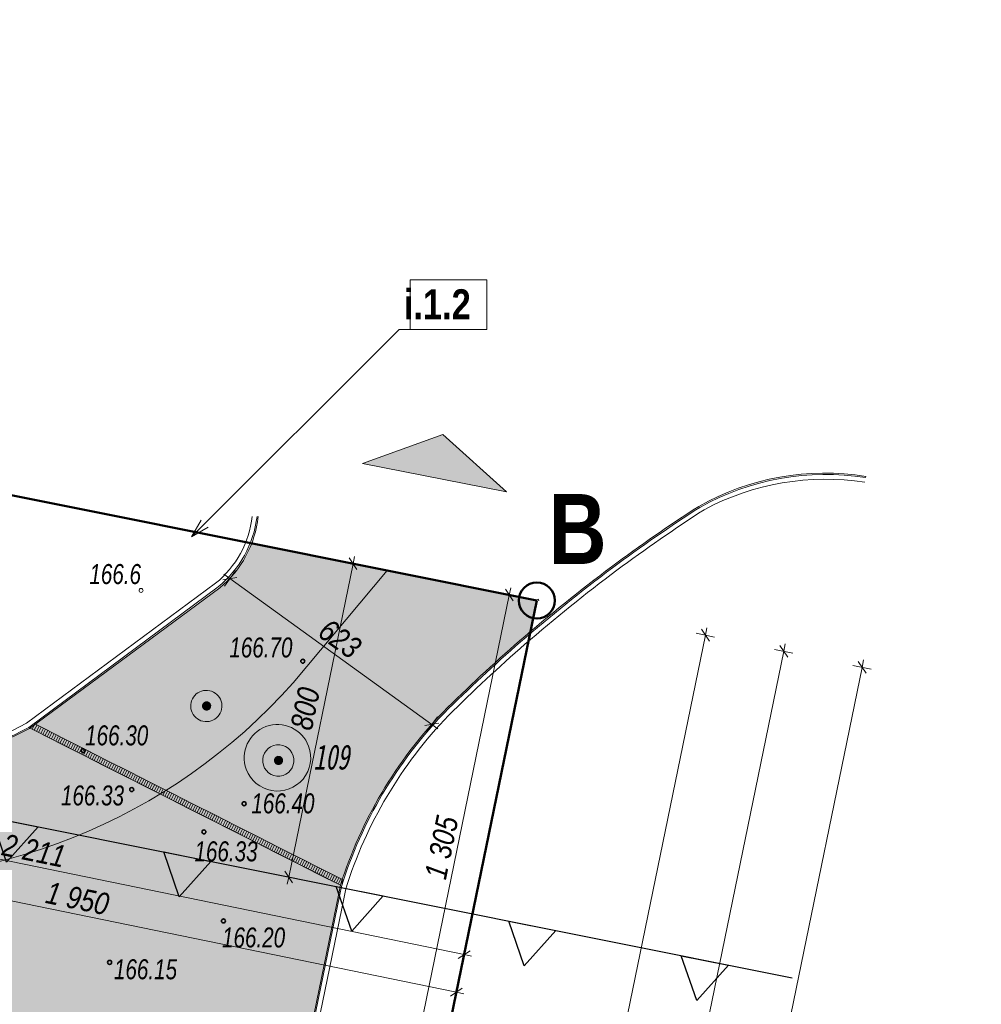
# Model space of a CAD drawing. Header units: metres. Extents: x -94 to 181, y -785 to -637.
# Tile 54 of 54: x 55 to 79, y -697 to -672. Entities that reach past the tile are written whole.
import ezdxf
from ezdxf.xclip import XClip

# ---------------------------------------------------------------- set-up
doc = ezdxf.new("R2010")
doc.units = ezdxf.units.M
doc.header["$MEASUREMENT"] = 0
doc.header["$XCLIPFRAME"] = 0
doc.linetypes.add('Przerywana długa', pattern=[1.3, 1, -0.3])
for name, color, linetype, lineweight, true_color in [('! PZT poziomice_Nr_pióra__231', 7, 'Continuous', 35, 0x24a2ff), ('! PZT poziomice_Nr_pióra__232', 7, 'Continuous', 13, 0x24a2ff), ('PZT DRZEWA DO USUNIĘCIA _Nr_pióra__220', 7, 'Continuous', 5, 0xd90005), ('PZT_Nr_pióra__214', 7, 'Continuous', 50, 0xac060b), ('PZT_Nr_pióra__232', 7, 'Continuous', 13, 0x24a2ff)]:
    doc.layers.add(name, color=color, linetype=linetype, lineweight=lineweight, true_color=true_color)
for name, color, linetype, lineweight in [('! PZT poziomice_Nr_pióra__255', 30, 'Continuous', 15), ('0_Nr_pióra__16', 7, 'Continuous', 13), ('Mapa Poniatowa - do zatwierdzenia (3)_39_0_Nr_pióra__1', 7, 'Continuous', 13), ('PZT DRZEWA DO USUNIĘCIA _Nr_pióra__1', 7, 'Continuous', 13), ('PZT DRZEWA DO USUNIĘCIA _Nr_pióra__161', 7, 'Continuous', 5), ('PZT DRZEWA DO USUNIĘCIA _Nr_pióra__20', 1, 'Continuous', 13), ('PZT DRZEWA DO USUNIĘCIA _Nr_pióra__244', 7, 'Continuous', 20), ('PZT_Nr_pióra__1', 7, 'Continuous', 13), ('PZT_Nr_pióra__101', 7, 'Continuous', 5), ('PZT_Nr_pióra__18', 9, 'Continuous', 13), ('PZT_Nr_pióra__21', 7, 'Continuous', 25), ('PZT_Nr_pióra__243', 100, 'Continuous', 25), ('PZT_Nr_pióra__40', 4, 'Continuous', 13), ('PZT_Nr_pióra__41', 7, 'Continuous', 15), ('PZT_Nr_pióra__98', 154, 'Continuous', 13), ('Wymiarowanie - PZT_Nr_pióra__101', 7, 'Continuous', 5), ('Wymiarowanie - PZT_Nr_pióra__161', 7, 'Continuous', 5)]:
    doc.layers.add(name, color=color, linetype=linetype, lineweight=lineweight)
for name, color, linetype in [('PZT', 7, 'Continuous'), ('PZT MDCP', 7, 'Continuous'), ('Wymiarowanie - PZT', 7, 'Continuous')]:
    doc.layers.add(name, color=color, linetype=linetype)
doc.styles.add('GENERATED_STYLE_1', font='ARIALN.TTF')
doc.styles.add('GENERATED_STYLE_4', font='msgothic.ttc')
doc.styles.add('GENERATED_STYLE_5', font='ARIALN.TTF')
doc.linetypes.add('Strzałki kopia', pattern='A,0,[1,PT.D.031.Shx,S=0.015873,R=0,X=0,Y=0],-2.5,0', length=2.5)
doc.dimstyles.new('GENERATED_STYLE__1', dxfattribs={"dimtxt": 0.55, "dimasz": 0.2375, "dimexe": 0.18, "dimexo": 0, "dimgap": 0.09, "dimtad": 1, "dimdec": 0, "dimlfac": 100, "dimzin": 0, "dimdsep": 46, "dimtxsty": 'GENERATED_STYLE_1', "dimblk": 'ARROWHEAD_6', "dimblk1": 'ARROWHEAD_6', "dimblk2": 'ARROWHEAD_6', "dimcen": 0.09, "dimclrd": 7, "dimclre": 7, "dimclrt": 7, "dimadec": 1, "dimazin": 0, "dimtfac": 1, "dimtdec": 4, "dimtmove": 0, "dimatfit": 3, "dimfxl": 0, "dimtolj": 1, "dimtzin": 0, "dimarcsym": 0})
doc.dimstyles.new('GENERATED_STYLE__2', dxfattribs={"dimtxt": 0.55, "dimasz": 0.2375, "dimexe": 0.18, "dimexo": 0, "dimgap": 0.09, "dimtad": 1, "dimdec": 0, "dimlfac": 100, "dimzin": 0, "dimdsep": 46, "dimtxsty": 'GENERATED_STYLE_1', "dimblk": 'ARROWHEAD_6', "dimblk1": 'ARROWHEAD_6', "dimblk2": 'ARROWHEAD_6', "dimcen": 0.09, "dimclrd": 7, "dimclre": 7, "dimclrt": 7, "dimadec": 1, "dimazin": 0, "dimtfac": 1, "dimtdec": 4, "dimtmove": 2, "dimatfit": 3, "dimfxl": 0, "dimtolj": 1, "dimtzin": 0, "dimarcsym": 0})
picture_1 = doc.add_image_def('image1.tif', size_in_pixel=(3509, 6496))

# ---------------------------------------------------------------- blocks, each defined once
blk = doc.blocks.new('Rysunek_1_39', base_point=(43.899, -710.766))
at = {"layer": 'Mapa Poniatowa - do zatwierdzenia (3)_39_0_Nr_pióra__1'}
image = blk.add_image(picture_1, insert=(-93.597, -636.506), size_in_units=(148.519, 274.99), rotation=-90, dxfattribs=at)
image.set_boundary_path([(-0.5, -0.5), (3508.5, 6495.5)])
blk = doc.blocks.new('*D27')
at = {"layer": 'Wymiarowanie - PZT_Nr_pióra__101', "linetype": 'Continuous'}
for p, q in [((67.71, -720.328), (74.379, -687.863)), ((66.347, -726.963), (67.71, -720.328)), ((67.94, -720.375), (67.48, -720.281)), ((66.577, -727.01), (66.118, -726.916)), ((66.309, -727.147), (66.347, -726.963))]:
    blk.add_line(p, q, dxfattribs=at)
at = {"layer": 'Wymiarowanie - PZT_Nr_pióra__161', "linetype": 'Continuous'}
for p, q in [((67.613, -720.181), (67.807, -720.476)), ((66.25, -726.815), (66.444, -727.111))]:
    blk.add_line(p, q, dxfattribs=at)
at = {"layer": 'Wymiarowanie - PZT_Nr_pióra__101', "insert": (66.815, -724.141), "char_height": 0.55, "attachment_point": 7, "rotation": 78.3916, "style": 'GENERATED_STYLE_1'}
blk.add_mtext('\\A1;{\\fArial Narrow|b0|i1|c238|p34;677}', dxfattribs=at)
blk = doc.blocks.new('ARROWHEAD_6')
at = {"color": 0, "linetype": 'Continuous', "lineweight": 0}
for p, q in [((0, 0), (-1, 0)), ((-0.5, -0.5), (0.5, 0.5))]:
    blk.add_line(p, q, dxfattribs=at)
blk = doc.blocks.new('*D28')
at = {"layer": 'Wymiarowanie - PZT_Nr_pióra__101', "linetype": 'Continuous'}
for p, q in [((67.71, -720.328), (74.379, -687.863)), ((74.609, -687.91), (74.15, -687.815)), ((74.379, -687.863), (74.417, -687.679))]:
    blk.add_line(p, q, dxfattribs=at)
at = {"layer": 'Wymiarowanie - PZT_Nr_pióra__161', "linetype": 'Continuous'}
for p, q in [((74.477, -688.01), (74.282, -687.715)), ((67.613, -720.181), (67.807, -720.476))]:
    blk.add_line(p, q, dxfattribs=at)
at = {"layer": 'Wymiarowanie - PZT_Nr_pióra__101', "insert": (70.778, -704.849), "char_height": 0.55, "attachment_point": 7, "rotation": 78.3916, "style": 'GENERATED_STYLE_1'}
blk.add_mtext('\\A1;{\\fArial Narrow|b0|i1|c238|p34;3\xa0314}', dxfattribs=at)
blk = doc.blocks.new('*D39')
at = {"layer": 'Wymiarowanie - PZT_Nr_pióra__101', "linetype": 'Continuous'}
for p, q in [((72.42, -687.46), (72.458, -687.277)), ((68.16, -708.2), (72.42, -687.46)), ((72.65, -687.507), (72.191, -687.413)), ((66.287, -717.317), (68.16, -708.2)), ((68.389, -708.248), (67.93, -708.153))]:
    blk.add_line(p, q, dxfattribs=at)
at = {"layer": 'Wymiarowanie - PZT_Nr_pióra__161', "linetype": 'Continuous'}
for p, q in [((72.518, -687.608), (72.323, -687.313)), ((68.062, -708.053), (68.257, -708.348))]:
    blk.add_line(p, q, dxfattribs=at)
at = {"layer": 'Wymiarowanie - PZT_Nr_pióra__101', "insert": (70.023, -698.584), "char_height": 0.55, "attachment_point": 7, "rotation": 78.3916, "style": 'GENERATED_STYLE_1'}
blk.add_mtext('\\A1;{\\fArial Narrow|b0|i1|c238|p34;2\xa0117}', dxfattribs=at)
blk = doc.blocks.new('*D42')
at = {"layer": 'Wymiarowanie - PZT_Nr_pióra__101', "linetype": 'Continuous'}
for p, q in [((76.338, -688.265), (76.376, -688.081)), ((68.306, -727.365), (76.338, -688.265)), ((76.568, -688.312), (76.109, -688.218)), ((68.536, -727.413), (68.077, -727.318)), ((68.269, -727.549), (68.306, -727.365))]:
    blk.add_line(p, q, dxfattribs=at)
at = {"layer": 'Wymiarowanie - PZT_Nr_pióra__161', "linetype": 'Continuous'}
for p, q in [((76.436, -688.413), (76.241, -688.117)), ((68.209, -727.218), (68.404, -727.513))]:
    blk.add_line(p, q, dxfattribs=at)
at = {"layer": 'Wymiarowanie - PZT_Nr_pióra__101', "insert": (72.055, -708.569), "char_height": 0.55, "attachment_point": 7, "rotation": 78.3916, "style": 'GENERATED_STYLE_1'}
blk.add_mtext('\\A1;{\\fArial Narrow|b0|i1|c238|p34;3\xa0992}', dxfattribs=at)
blk = doc.blocks.new('*D47')
at = {"layer": 'Wymiarowanie - PZT_Nr_pióra__101', "linetype": 'Continuous'}
for p, q in [((47.05, -692.697), (47.144, -692.238)), ((47.097, -692.467), (66.195, -696.39)), ((66.148, -696.62), (66.242, -696.161)), ((66.195, -696.39), (66.379, -696.428))]:
    blk.add_line(p, q, dxfattribs=at)
at = {"layer": 'Wymiarowanie - PZT_Nr_pióra__161', "linetype": 'Continuous'}
for p, q in [((47.245, -692.37), (46.949, -692.565)), ((66.047, -696.488), (66.342, -696.293))]:
    blk.add_line(p, q, dxfattribs=at)
at = {"layer": 'Wymiarowanie - PZT_Nr_pióra__101', "insert": (55.892, -694.162), "char_height": 0.55, "attachment_point": 7, "rotation": 348.3916, "style": 'GENERATED_STYLE_1'}
blk.add_mtext('\\A1;{\\fArial Narrow|b0|i1|c238|p34;1\xa0950}', dxfattribs=at)
blk = doc.blocks.new('*D52')
at = {"layer": 'Wymiarowanie - PZT_Nr_pióra__101', "linetype": 'Continuous'}
for p, q in [((54.365, -683.815), (54.403, -683.631)), ((52.992, -690.5), (54.365, -683.815)), ((54.595, -683.862), (54.136, -683.767)), ((53.222, -690.547), (52.763, -690.453))]:
    blk.add_line(p, q, dxfattribs=at)
at = {"layer": 'Wymiarowanie - PZT_Nr_pióra__161', "linetype": 'Continuous'}
for p, q in [((54.463, -683.962), (54.268, -683.667)), ((52.895, -690.352), (53.089, -690.647))]:
    blk.add_line(p, q, dxfattribs=at)
at = {"layer": 'Wymiarowanie - PZT_Nr_pióra__101', "insert": (53.465, -687.652), "char_height": 0.55, "attachment_point": 7, "rotation": 78.3916, "style": 'GENERATED_STYLE_1'}
blk.add_mtext('\\A1;{\\fArial Narrow|b0|i1|c238|p34;682}', dxfattribs=at)
blk = doc.blocks.new('*D78')
at = {"layer": 'Wymiarowanie - PZT_Nr_pióra__101', "linetype": 'Continuous'}
for p, q in [((62.001, -693.51), (63.611, -685.673)), ((63.841, -685.72), (63.381, -685.626)), ((63.611, -685.673), (63.649, -685.49)), ((62.231, -693.557), (61.772, -693.463)), ((61.963, -693.693), (62.001, -693.51))]:
    blk.add_line(p, q, dxfattribs=at)
at = {"layer": 'Wymiarowanie - PZT_Nr_pióra__161', "linetype": 'Continuous'}
for p, q in [((63.708, -685.821), (63.514, -685.526)), ((61.904, -693.362), (62.098, -693.657))]:
    blk.add_line(p, q, dxfattribs=at)
at = {"layer": 'Wymiarowanie - PZT_Nr_pióra__101', "insert": (62.583, -689.869), "char_height": 0.55, "attachment_point": 7, "rotation": 78.3916, "style": 'GENERATED_STYLE_1'}
blk.add_mtext('\\A1;{\\fArial Narrow|b0|i1|c238|p34;800}', dxfattribs=at)
blk = doc.blocks.new('*D82')
at = {"layer": 'Wymiarowanie - PZT_Nr_pióra__101', "linetype": 'Continuous'}
for p, q in [((60.667, -685.855), (60.393, -686.235)), ((60.53, -686.045), (60.378, -685.935)), ((65.581, -689.692), (60.53, -686.045)), ((65.718, -689.502), (65.443, -689.882)), ((65.733, -689.802), (65.581, -689.692))]:
    blk.add_line(p, q, dxfattribs=at)
at = {"layer": 'Wymiarowanie - PZT_Nr_pióra__161', "linetype": 'Continuous'}
for p, q in [((60.704, -686.016), (60.355, -686.073)), ((65.406, -689.72), (65.755, -689.664))]:
    blk.add_line(p, q, dxfattribs=at)
at = {"layer": 'Wymiarowanie - PZT_Nr_pióra__101', "insert": (62.691, -687.47), "char_height": 0.55, "attachment_point": 7, "rotation": 324.1658, "style": 'GENERATED_STYLE_1'}
blk.add_mtext('\\A1;{\\fArial Narrow|b0|i1|c238|p34;623}', dxfattribs=at)
blk = doc.blocks.new('*D86')
at = {"layer": 'Wymiarowanie - PZT_Nr_pióra__101', "linetype": 'Continuous'}
for p, q in [((34.938, -688.991), (44.734, -691.003)), ((44.686, -691.233), (44.781, -690.774)), ((44.734, -691.003), (66.388, -695.452)), ((66.341, -695.681), (66.435, -695.222)), ((66.388, -695.452), (66.571, -695.489))]:
    blk.add_line(p, q, dxfattribs=at)
at = {"layer": 'Wymiarowanie - PZT_Nr_pióra__161', "linetype": 'Continuous'}
for p, q in [((44.881, -690.906), (44.586, -691.101)), ((66.24, -695.549), (66.535, -695.354))]:
    blk.add_line(p, q, dxfattribs=at)
at = {"layer": 'Wymiarowanie - PZT_Nr_pióra__101', "insert": (54.807, -692.96), "char_height": 0.55, "attachment_point": 7, "rotation": 348.3916, "style": 'GENERATED_STYLE_1'}
blk.add_mtext('\\A1;{\\fArial Narrow|b0|i1|c238|p34;2\xa0211}', dxfattribs=at)
blk = doc.blocks.new('*D99')
at = {"layer": 'Wymiarowanie - PZT_Nr_pióra__101', "linetype": 'Continuous'}
for p, q in [((64.569, -700.807), (64.891, -699.239)), ((63.498, -706.021), (64.569, -700.807)), ((64.799, -700.854), (64.339, -700.759))]:
    blk.add_line(p, q, dxfattribs=at)
at = {"layer": 'Wymiarowanie - PZT_Nr_pióra__161', "linetype": 'Continuous'}
for p, q in [((64.794, -699.092), (64.988, -699.387)), ((64.472, -700.659), (64.666, -700.954))]:
    blk.add_line(p, q, dxfattribs=at)
at = {"layer": 'Wymiarowanie - PZT_Nr_pióra__101', "insert": (64.516, -700.518), "char_height": 0.55, "attachment_point": 7, "rotation": 78.3916, "style": 'GENERATED_STYLE_1'}
blk.add_mtext('\\A1;{\\fArial Narrow|b0|i1|c238|p34;160}', dxfattribs=at)
blk = doc.blocks.new('*D100')
at = {"layer": 'Wymiarowanie - PZT_Nr_pióra__101', "linetype": 'Continuous'}
for p, q in [((67.746, -686.503), (67.287, -686.409)), ((67.517, -686.456), (67.555, -686.273)), ((64.891, -699.239), (67.517, -686.456)), ((65.121, -699.286), (64.661, -699.192)), ((64.569, -700.807), (64.891, -699.239))]:
    blk.add_line(p, q, dxfattribs=at)
at = {"layer": 'Wymiarowanie - PZT_Nr_pióra__161', "linetype": 'Continuous'}
for p, q in [((67.614, -686.604), (67.42, -686.309)), ((64.794, -699.092), (64.988, -699.387))]:
    blk.add_line(p, q, dxfattribs=at)
at = {"layer": 'Wymiarowanie - PZT_Nr_pióra__101', "insert": (65.937, -693.601), "char_height": 0.55, "attachment_point": 7, "rotation": 78.3916, "style": 'GENERATED_STYLE_1'}
blk.add_mtext('\\A1;{\\fArial Narrow|b0|i1|c238|p34;1\xa0305}', dxfattribs=at)
blk = doc.blocks.new('Etykieta_12', base_point=(59.572, -685.003))
at = {"layer": 'Wymiarowanie - PZT_Nr_pióra__101', "linetype": 'Continuous'}
for p, q in [((66.954, -678.576), (65.034, -678.576)), ((65.034, -678.576), (65.034, -679.812)), ((65.034, -678.576), (66.954, -678.576)), ((65.034, -679.812), (65.034, -678.576)), ((66.954, -679.812), (66.954, -678.576)), ((66.954, -678.576), (66.954, -679.812)), ((59.572, -685.003), (64.764, -679.812)), ((64.764, -679.812), (65.034, -679.812)), ((65.034, -679.812), (66.954, -679.812)), ((65.034, -679.812), (66.954, -679.812)), ((66.954, -679.812), (65.034, -679.812)), ((59.572, -685.003), (59.814, -684.585)), ((59.572, -685.003), (59.99, -684.762))]:
    blk.add_line(p, q, dxfattribs=at)
at = {"layer": 'Wymiarowanie - PZT_Nr_pióra__101', "insert": (65.994, -678.808), "char_height": 0.75, "attachment_point": 2, "style": 'GENERATED_STYLE_5'}
blk.add_mtext('\\A1;{\\pt0,101;\\fArial Narrow|b1|i0|c238|p34;i.1.2 \\fArial Narrow|b1|i0|c238|p34;\\A1{\\H.66x;\\S^  ;}\\fArial Narrow|b1|i0|c238|p34;\\fArial Narrow|b1|i0|c238|p34;\\A1{\\H.66x;\\S^  ;}\\fArial Narrow|b1|i0|c238|p34;\\fArial Narrow|b1|i0|c238|p34;\\fArial Narrow|b1|i0|c238|p34;\\fArial Narrow|b1|i0|c238|p34;\\fArial Narrow|b1|i0|c238|p34;\\fArial Narrow|b1|i0|c238|p34;\\fArial Narrow|b1|i0|c238|p34;\\fArial Narrow|b1|i0|c238|p34;\\fArial Narrow|b1|i0|c238|p34;\\fArial Narrow|b1|i0|c238|p34;\\fArial Narrow|b1|i0|c238|p34;\\fArial Narrow|b1|i0|c238|p34;\\fArial Narrow|b1|i0|c238|p34;\\fArial Narrow|b1|i0|c238|p34;\\fArial Narrow|b1|i0|c238|p34;\\fArial Narrow|b1|i0|c238|p34;\\fArial Narrow|b1|i0|c238|p34;\\fArial Narrow|b1|i0|c238|p34;\\fArial Narrow|b1|i0|c238|p34;\\fArial Narrow|b1|i0|c238|p34;\\fArial Narrow|b1|i0|c238|p34;\\fArial Narrow|b1|i0|c238|p34;\\fArial Narrow|b1|i0|c238|p34;\\fArial Narrow|b1|i0|c238|p34;\\fArial Narrow|b1|i0|c238|p34;\\fArial Narrow|b1|i0|c238|p34;}', dxfattribs=at)
blk = doc.blocks.new('Symbol wejścia 19_2')
at = {"layer": 'PZT_Nr_pióra__40', "linetype": 'Continuous'}
blk.add_hatch(color=256, dxfattribs=at).paths.add_polyline_path([(0, 0), (3.667, 0), (1.833, 1.1)])
at = {"layer": 'PZT_Nr_pióra__41', "linetype": 'Continuous'}
for p, q in [((0, 0), (1.833, 1.1)), ((3.667, 0), (1.833, 1.1)), ((0, 0), (3.667, 0))]:
    blk.add_line(p, q, dxfattribs=at)

msp = doc.modelspace()

# ---------------------------------------------------------------- hatches: boundary and pattern name
at = {"layer": 'PZT DRZEWA DO USUNIĘCIA _Nr_pióra__1', "linetype": 'Continuous'}
msp.add_hatch(color=256, dxfattribs=at).paths.add_polyline_path([(61.632, -690.613, 1), (61.862, -690.574, 1)])
at = {"layer": 'PZT DRZEWA DO USUNIĘCIA _Nr_pióra__220', "linetype": 'Continuous', "lineweight": 0, "true_color": 0xa20003}
for points in [[(59.568, -689.35, 1), (60.314, -689.113, 1)], [(61.367, -690.713, 1), (62.114, -690.476, 1)]]:
    msp.add_hatch(color=14, dxfattribs=at).paths.add_polyline_path(points)
at = {"layer": 'PZT DRZEWA DO USUNIĘCIA _Nr_pióra__220', "linetype": 'Continuous', "lineweight": 0, "true_color": 0x360001}
msp.add_hatch(color=18, dxfattribs=at).paths.add_polyline_path([(60.94, -690.816, 1), (62.5, -690.239, 1)])
at = {"layer": 'PZT DRZEWA DO USUNIĘCIA _Nr_pióra__244', "linetype": 'Continuous'}
msp.add_hatch(color=256, dxfattribs=at).paths.add_polyline_path([(59.833, -689.251, 1), (60.063, -689.211, 1)])
at = {"layer": 'PZT_Nr_pióra__18', "linetype": 'Continuous', "lineweight": 0, "true_color": 0x303030}
h = msp.add_hatch(color=250, dxfattribs=at)
h.paths.add_polyline_path([(18.462, -696.769), (18.29, -695.274), (20.231, -685.827, 0.034274), (20.378, -681.83), (19.977, -677.615), (19.791, -676.888), (28.952, -678.724), (28.605, -679.741, 0.232055), (28.926, -682.12), (30.987, -684.805, 0.108584), (33.551, -686.482, 0.02167), (37.226, -687.41), (52.234, -690.497), (52.423, -690.536, 0.133896), (55.516, -689.796), (60.22, -686.318, 0.152322), (61.077, -685.165), (68.207, -686.595), (68.049, -687.367), (67.921, -687.476), (67.628, -687.732, 0.007662), (66.8, -688.48, 0.005567), (66.173, -689.078), (66.005, -689.243, 0.017405), (65.696, -689.561, 0.023469), (65.033, -690.353, 0.005902), (64.878, -690.562, 0.05924), (63.612, -692.835, 0.021782), (63.293, -693.721), (60.877, -705.482), (59.871, -710.38), (56.344, -709.656), (56.996, -706.482, 0.961191), (56.017, -706.281), (55.365, -709.454), (51.838, -708.73), (50.832, -713.628), (47.306, -712.903), (49.157, -703.891, 0.352559), (48.594, -702.966), (32.617, -699.677, 0.414214), (31.615, -700.332), (30.778, -704.404), (17.456, -701.667)])
h.paths.add_polyline_path([(47.066, -692.617), (35.602, -690.262), (34.113, -697.511), (45.577, -699.866)], flags=0)
at = {"layer": 'PZT_Nr_pióra__18', "linetype": 'Continuous', "lineweight": 0, "true_color": 0x606060}
h = msp.add_hatch(color=251, dxfattribs=at)
h.paths.add_polyline_path([(18.29, -695.274), (20.231, -685.827, 0.034274), (20.378, -681.83), (19.977, -677.615), (19.791, -676.888), (28.952, -678.724), (28.605, -679.741, 0.232055), (28.926, -682.12), (30.987, -684.805, 0.108584), (33.551, -686.482, 0.02167), (37.226, -687.41), (52.234, -690.497), (52.423, -690.536, 0.133896), (55.516, -689.796), (60.22, -686.318, 0.152322), (61.077, -685.165), (68.207, -686.595), (68.049, -687.367), (67.921, -687.476), (67.628, -687.732, 0.007662), (66.8, -688.48, 0.005567), (66.173, -689.078), (66.005, -689.243, 0.017405), (65.696, -689.561, 0.023469), (65.033, -690.353, 0.005902), (64.878, -690.562, 0.05924), (63.612, -692.835, 0.021782), (63.293, -693.721), (60.877, -705.482), (57.35, -704.758), (56.996, -706.482, 0.961191), (56.017, -706.281), (56.371, -704.557), (49.318, -703.108), (49.157, -703.891, 0.352559), (48.594, -702.966), (32.617, -699.677, 0.414214), (31.615, -700.332), (31.784, -699.506), (18.315, -696.739)])
h.paths.add_polyline_path([(34.113, -697.511), (35.602, -690.262), (47.063, -692.616), (45.574, -699.865)], flags=0)

# ---------------------------------------------------------------- linework, layer by layer
at = {"layer": '! PZT poziomice_Nr_pióra__231', "linetype": 'Continuous'}
for centre in [(62.353, -688.111), (56.86, -690.352), (58.076, -691.323), (60.887, -691.677), (59.881, -692.38), (60.37, -694.609), (57.523, -695.646)]:
    msp.add_circle(centre, 0.05, dxfattribs=at)
at = {"layer": '! PZT poziomice_Nr_pióra__255', "linetype": 'Continuous'}
msp.add_circle((58.308, -686.342), 0.05, dxfattribs=at)
at = {"layer": '0_Nr_pióra__16', "linetype": 'Continuous'}
for p, q in [((55.654, -689.679), (55.586, -689.813)), ((55.708, -689.706), (55.64, -689.84)), ((55.761, -689.733), (55.693, -689.867)), ((55.815, -689.76), (55.747, -689.894)), ((55.922, -689.814), (55.854, -689.948)), ((55.975, -689.842), (55.907, -689.975)), ((56.029, -689.869), (55.961, -690.003)), ((56.082, -689.896), (56.014, -690.03)), ((56.136, -689.923), (56.068, -690.057)), ((56.189, -689.95), (56.122, -690.084)), ((56.243, -689.977), (56.175, -690.111)), ((56.296, -690.004), (56.229, -690.138)), ((56.35, -690.031), (56.282, -690.165)), ((56.457, -690.086), (56.389, -690.22)), ((56.51, -690.113), (56.443, -690.247)), ((56.564, -690.14), (56.496, -690.274)), ((56.617, -690.167), (56.55, -690.301)), ((56.671, -690.194), (56.603, -690.328)), ((56.725, -690.221), (56.657, -690.355)), ((56.778, -690.248), (56.71, -690.382)), ((56.832, -690.276), (56.764, -690.409)), ((56.885, -690.303), (56.817, -690.436)), ((56.992, -690.357), (56.924, -690.491)), ((57.046, -690.384), (56.978, -690.518)), ((57.099, -690.411), (57.031, -690.545)), ((57.153, -690.438), (57.085, -690.572)), ((57.206, -690.465), (57.138, -690.599)), ((57.26, -690.493), (57.192, -690.626)), ((57.313, -690.52), (57.245, -690.653)), ((57.367, -690.547), (57.299, -690.681)), ((57.42, -690.574), (57.353, -690.708)), ((57.527, -690.628), (57.46, -690.762)), ((57.581, -690.655), (57.513, -690.789)), ((57.634, -690.682), (57.567, -690.816)), ((57.688, -690.709), (57.62, -690.843)), ((57.741, -690.737), (57.674, -690.87)), ((57.795, -690.764), (57.727, -690.898)), ((57.848, -690.791), (57.781, -690.925)), ((57.902, -690.818), (57.834, -690.952)), ((57.956, -690.845), (57.888, -690.979)), ((58.063, -690.899), (57.995, -691.033)), ((58.116, -690.926), (58.048, -691.06)), ((58.17, -690.954), (58.102, -691.087)), ((58.223, -690.981), (58.155, -691.114)), ((58.277, -691.008), (58.209, -691.142)), ((58.33, -691.035), (58.262, -691.169)), ((58.384, -691.062), (58.316, -691.196)), ((58.437, -691.089), (58.369, -691.223)), ((58.491, -691.116), (58.423, -691.25)), ((58.598, -691.171), (58.53, -691.304)), ((58.651, -691.198), (58.583, -691.331)), ((58.705, -691.225), (58.637, -691.359)), ((58.758, -691.252), (58.691, -691.386)), ((58.812, -691.279), (58.744, -691.413)), ((58.865, -691.306), (58.798, -691.44)), ((58.919, -691.333), (58.851, -691.467)), ((58.972, -691.36), (58.905, -691.494)), ((59.026, -691.388), (58.958, -691.521)), ((59.133, -691.442), (59.065, -691.576)), ((59.186, -691.469), (59.119, -691.603)), ((59.24, -691.496), (59.172, -691.63)), ((59.294, -691.523), (59.226, -691.657)), ((59.347, -691.55), (59.279, -691.684)), ((59.401, -691.577), (59.333, -691.711)), ((59.454, -691.604), (59.386, -691.738)), ((59.508, -691.632), (59.44, -691.765)), ((59.561, -691.659), (59.493, -691.793)), ((59.668, -691.713), (59.6, -691.847)), ((59.722, -691.74), (59.654, -691.874)), ((59.775, -691.767), (59.707, -691.901)), ((59.829, -691.794), (59.761, -691.928)), ((59.882, -691.821), (59.814, -691.955)), ((59.936, -691.849), (59.868, -691.982)), ((59.989, -691.876), (59.921, -692.009)), ((60.043, -691.903), (59.975, -692.037)), ((60.096, -691.93), (60.029, -692.064)), ((60.203, -691.984), (60.136, -692.118)), ((60.257, -692.011), (60.189, -692.145)), ((60.31, -692.038), (60.243, -692.172)), ((60.364, -692.066), (60.296, -692.199)), ((60.417, -692.093), (60.35, -692.226)), ((60.471, -692.12), (60.403, -692.254)), ((60.525, -692.147), (60.457, -692.281)), ((60.578, -692.174), (60.51, -692.308)), ((60.632, -692.201), (60.564, -692.335)), ((60.739, -692.255), (60.671, -692.389)), ((60.792, -692.282), (60.724, -692.416)), ((60.846, -692.31), (60.778, -692.443)), ((60.899, -692.337), (60.831, -692.471)), ((60.953, -692.364), (60.885, -692.498)), ((61.006, -692.391), (60.938, -692.525)), ((61.06, -692.418), (60.992, -692.552)), ((61.113, -692.445), (61.045, -692.579)), ((61.167, -692.472), (61.099, -692.606)), ((61.274, -692.527), (61.206, -692.66)), ((61.327, -692.554), (61.26, -692.688)), ((61.381, -692.581), (61.313, -692.715)), ((61.434, -692.608), (61.367, -692.742)), ((61.488, -692.635), (61.42, -692.769)), ((61.541, -692.662), (61.474, -692.796)), ((61.595, -692.689), (61.527, -692.823)), ((61.648, -692.716), (61.581, -692.85)), ((61.702, -692.744), (61.634, -692.877)), ((61.809, -692.798), (61.741, -692.932)), ((61.863, -692.825), (61.795, -692.959)), ((61.916, -692.852), (61.848, -692.986)), ((61.97, -692.879), (61.902, -693.013)), ((62.023, -692.906), (61.955, -693.04)), ((62.077, -692.933), (62.009, -693.067)), ((62.13, -692.961), (62.062, -693.094)), ((62.184, -692.988), (62.116, -693.121)), ((62.237, -693.015), (62.169, -693.149)), ((62.344, -693.069), (62.276, -693.203)), ((62.398, -693.096), (62.33, -693.23)), ((62.451, -693.123), (62.383, -693.257)), ((62.505, -693.15), (62.437, -693.284)), ((62.558, -693.177), (62.49, -693.311)), ((62.612, -693.205), (62.544, -693.338)), ((62.665, -693.232), (62.598, -693.366)), ((62.719, -693.259), (62.651, -693.393)), ((62.772, -693.286), (62.705, -693.42)), ((62.879, -693.34), (62.812, -693.474)), ((62.933, -693.367), (62.865, -693.501)), ((62.986, -693.394), (62.919, -693.528)), ((63.04, -693.422), (62.972, -693.555)), ((63.093, -693.449), (63.026, -693.582)), ((63.147, -693.476), (63.079, -693.61)), ((63.201, -693.503), (63.133, -693.637)), ((63.254, -693.53), (63.186, -693.664)), ((63.308, -693.557), (63.24, -693.691))]:
    msp.add_line(p, q, dxfattribs=at)
at = {"layer": '0_Nr_pióra__16', "linetype": 'Continuous', "flags": 128}
for points in [[(55.586, -689.812), (55.8, -689.921), (55.868, -689.787), (55.653, -689.679)], [(55.8, -689.921), (56.336, -690.192), (56.403, -690.059), (55.868, -689.787)], [(56.336, -690.192), (56.871, -690.464), (56.939, -690.33), (56.403, -690.059)], [(56.871, -690.464), (57.406, -690.735), (57.474, -690.601), (56.939, -690.33)], [(57.406, -690.735), (57.941, -691.006), (58.009, -690.872), (57.474, -690.601)], [(57.941, -691.006), (58.476, -691.277), (58.544, -691.143), (58.009, -690.872)], [(58.476, -691.277), (59.012, -691.548), (59.079, -691.415), (58.544, -691.143)], [(59.012, -691.548), (59.547, -691.82), (59.615, -691.686), (59.079, -691.415)], [(59.547, -691.82), (60.082, -692.091), (60.15, -691.957), (59.615, -691.686)], [(60.082, -692.091), (60.617, -692.362), (60.685, -692.228), (60.15, -691.957)], [(60.617, -692.362), (61.152, -692.633), (61.22, -692.499), (60.685, -692.228)], [(61.152, -692.633), (61.688, -692.904), (61.755, -692.771), (61.22, -692.499)], [(61.688, -692.904), (62.223, -693.176), (62.291, -693.042), (61.755, -692.771)], [(62.223, -693.176), (62.758, -693.447), (62.826, -693.313), (62.291, -693.042)], [(62.758, -693.447), (63.293, -693.718), (63.361, -693.584), (62.826, -693.313)]]:
    msp.add_lwpolyline(points, close=True, dxfattribs=at)
at = {"layer": 'PZT DRZEWA DO USUNIĘCIA _Nr_pióra__161', "linetype": 'Continuous', "flags": 128}
for points in [[(60.94, -690.816, 1), (62.5, -690.239, 1)], [(61.367, -690.713, 1), (62.114, -690.476, 1)]]:
    msp.add_lwpolyline(points, format="xyb", close=True, dxfattribs=at)
at = {"layer": 'PZT DRZEWA DO USUNIĘCIA _Nr_pióra__244', "linetype": 'Continuous', "flags": 128}
msp.add_lwpolyline([(59.568, -689.35, 1), (60.314, -689.113, 1)], format="xyb", close=True, dxfattribs=at)
at = {"layer": 'PZT_Nr_pióra__1', "linetype": 'Continuous', "flags": 128}
for points in [[(61.615, -704.358, -0.411874), (61.346, -703.945), (63.386, -694.01), (63.429, -693.802, -0.116222), (65.995, -689.472, -0.016817), (67.908, -687.689, -0.018993), (70.208, -685.836, -0.017077), (72.39, -684.322, -0.162441), (76.407, -683.637)], [(61.24, -684.494, -0.194884), (60.279, -686.274), (55.516, -689.796, -0.133896), (52.423, -690.536), (52.235, -690.497)], [(61.21, -684.492, -0.194692), (60.237, -686.25), (55.501, -689.77, -0.133774), (52.426, -690.506), (52.241, -690.468)], [(61.09, -684.488, -0.193904), (60.174, -686.163), (55.443, -689.665, -0.133278), (52.44, -690.386), (52.265, -690.351)]]:
    msp.add_lwpolyline(points, format="xyb", dxfattribs=at)
at = {"layer": 'PZT_Nr_pióra__101', "linetype": 'Continuous', "flags": 128}
for points in [[(61.561, -704.498, -0.415103), (61.201, -703.904), (63.251, -693.926), (63.293, -693.718, -0.115734), (65.859, -689.388, -0.016817), (67.772, -687.605, -0.018993), (70.072, -685.751, -0.017077), (72.255, -684.238, -0.171712), (76.432, -683.489), (76.426, -683.519)], [(61.567, -704.47, -0.395664), (61.228, -703.921), (63.276, -693.951), (63.319, -693.744, -0.116222), (65.884, -689.413, -0.016817), (67.798, -687.63, -0.018993), (70.097, -685.777, -0.017077), (72.28, -684.263, -0.167961), (76.426, -683.519)]]:
    msp.add_lwpolyline(points, format="xyb", dxfattribs=at)
at = {"layer": 'PZT_Nr_pióra__21', "linetype": 'Continuous', "flags": 128}
msp.add_lwpolyline([(10.226, -683.129), (74.585, -696.033)], dxfattribs=at)
for points in [[(55.737, -692.254), (54.948, -693.138), (54.561, -692.018)], [(60.052, -693.119), (59.262, -694.003), (58.875, -692.883)], [(64.366, -693.984), (63.576, -694.868), (63.189, -693.748)], [(68.68, -694.849), (67.891, -695.733), (67.503, -694.613)], [(72.994, -695.714), (72.205, -696.598), (71.817, -695.478)]]:
    msp.add_lwpolyline(points, close=True, dxfattribs=at)
at = {"layer": 'PZT_Nr_pióra__214', "linetype": 'Continuous', "flags": 128}
msp.add_lwpolyline([(68.207, -686.595), (19.177, -676.765), (11.237, -715.665), (60.177, -725.685)], close=True, dxfattribs=at)
at = {"layer": 'PZT_Nr_pióra__214', "linetype": 'Continuous'}
msp.add_circle((68.207, -686.595), 0.45, dxfattribs=at)
at = {"layer": 'PZT_Nr_pióra__232', "linetype": 'Continuous'}
msp.add_line((63.293, -693.718), (55.501, -689.77), dxfattribs=at)
at = {"layer": 'PZT_Nr_pióra__243', "linetype": 'Przerywana długa'}
msp.add_line((68.259, -686.6), (68.235, -686.559), dxfattribs=at)
at = {"layer": 'PZT_Nr_pióra__98', "linetype": 'Strzałki kopia', "flags": 128}
msp.add_lwpolyline([(24.502, -677.832), (24.238, -681.197, 0.30118), (30.707, -689.463), (35.55, -690.532), (47.008, -692.885), (49.957, -693.517, 0.236603), (62.113, -688.651), (64.465, -685.845)], format="xyb", dxfattribs=at)

# ---------------------------------------------------------------- block references
at = {"layer": 'PZT', "color": 8, "linetype": 'Continuous', "lineweight": 5, "xscale": -1, "rotation": 348.9016417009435}
msp.add_blockref('Symbol wejścia 19_2', (67.444, -683.873), dxfattribs=at)
at = {"layer": 'PZT MDCP', "linetype": 'Continuous'}
ref = msp.add_blockref('Rysunek_1_39', (43.899, -710.766), dxfattribs=at)
XClip(ref).set_block_clipping_path([(-93.5966232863, -785.025747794), (181.3936544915, -636.5063033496)])
at = {"layer": 'Wymiarowanie - PZT', "linetype": 'Continuous'}
msp.add_blockref('Etykieta_12', (59.572, -685.003), dxfattribs=at)

# ---------------------------------------------------------------- texts
at = {"layer": '! PZT poziomice_Nr_pióra__232', "linetype": 'Continuous', "char_height": 0.5, "style": 'GENERATED_STYLE_1'}
for s, insert, attachment_point in [('\\A1;{\\W0.900000x;\\fArial Narrow|b0|i1|c238|p34;166.70}', (62.094, -688.025), 9), ('\\A1;{\\W0.900000x;\\fArial Narrow|b0|i1|c238|p34;166.30}', (56.912, -690.224), 7), ('\\A1;{\\W0.900000x;\\fArial Narrow|b0|i1|c238|p34;166.33}', (57.884, -691.727), 9), ('\\A1;{\\W0.900000x;\\fArial Narrow|b0|i1|c238|p34;166.40}', (61.068, -691.925), 7), ('\\A1;{\\W0.900000x;\\fArial Narrow|b0|i1|c238|p34;166.33}', (61.222, -693.125), 9), ('\\A1;{\\W0.900000x;\\fArial Narrow|b0|i1|c238|p34;166.20}', (61.911, -695.279), 9), ('\\A1;{\\W0.900000x;\\fArial Narrow|b0|i1|c238|p34;166.15}', (59.209, -696.075), 9)]:
    msp.add_mtext(s, dxfattribs=dict(at, insert=insert, attachment_point=attachment_point))
at = {"layer": '! PZT poziomice_Nr_pióra__255', "linetype": 'Continuous', "insert": (58.308, -686.189), "char_height": 0.5, "attachment_point": 9, "style": 'GENERATED_STYLE_1'}
msp.add_mtext('\\A1;{\\W0.900000x;\\fArial Narrow|b0|i1|c238|p34;166.6}', dxfattribs=at)
at = {"layer": 'PZT DRZEWA DO USUNIĘCIA _Nr_pióra__20', "linetype": 'Continuous', "insert": (63.512, -690.831), "char_height": 0.625, "attachment_point": 9, "style": 'GENERATED_STYLE_4'}
msp.add_mtext('\\A1;{\\W0.700000x;\\fMS Gothic|b0|i1|c238|p49;109}', dxfattribs=at)
at = {"layer": 'PZT_Nr_pióra__214', "linetype": 'Continuous', "insert": (69.225, -683.93), "char_height": 1.75, "width": 1.25, "attachment_point": 2, "style": 'GENERATED_STYLE_5'}
msp.add_mtext('\\A1;{\\fArial Narrow|b1|i0|c238|p34;B}', dxfattribs=at)

# ---------------------------------------------------------------- dimensions: what is measured, and where the dimension line sits
at = {"layer": 'Wymiarowanie - PZT', "linetype": 'Continuous'}
for base, p1, p2, angle, dimstyle, picture, middle, turn in [((54.365, -683.815), (52.385, -690.375), (55.379, -684.023), 78.3916, 'GENERATED_STYLE__1', '*D52', (53.321, -686.984), 78.3916), ((63.611, -685.673), (62, -693.509), (63.615, -685.674), 78.3916, 'GENERATED_STYLE__2', '*D78', (62.44, -689.2), 78.3916), ((60.53, -686.045), (65.594, -689.673), (60.549, -686.017), 144.1658, 'GENERATED_STYLE__1', '*D82', (63.36, -687.614), 324.1658), ((67.517, -686.456), (45.337, -695.223), (67.516, -686.456), 78.3916, 'GENERATED_STYLE__1', '*D100', (65.857, -692.625), 78.3916), ((72.42, -687.46), (48.127, -704.085), (68.207, -686.595), 78.3916, 'GENERATED_STYLE__1', '*D39', (69.937, -697.635), 78.3916), ((74.379, -687.863), (53.855, -717.482), (68.207, -686.595), 78.3916, 'GENERATED_STYLE__1', '*D28', (70.697, -703.873), 78.3916), ((76.338, -688.265), (66.347, -726.963), (68.207, -686.595), 78.3916, 'GENERATED_STYLE__1', '*D42', (71.975, -707.592), 78.3916), ((67.71, -720.328), (64.388, -726.561), (53.855, -717.482), 78.3916, 'GENERATED_STYLE__1', '*D27', (66.671, -723.472), 78.3916), ((66.388, -695.452), (44.49, -692.19), (64.172, -706.237), 348.3916, 'GENERATED_STYLE__1', '*D86', (55.756, -692.875), 348.3916), ((66.195, -696.39), (47.066, -692.617), (63.959, -707.276), 348.3916, 'GENERATED_STYLE__1', '*D47', (56.869, -694.082), 348.3916), ((64.891, -699.239), (45.016, -696.79), (45.337, -695.223), 78.3916, 'GENERATED_STYLE__1', '*D99', (64.373, -699.849), 78.3916)]:
    dim = msp.add_linear_dim(base=base, p1=p1, p2=p2, angle=angle, dimstyle=dimstyle, dxfattribs=at)
    dim.commit()
    dim.dimension.update_dxf_attribs({"geometry": picture, "text_midpoint": middle, "dimtype": 160, "text_rotation": turn})

doc.saveas('drawing.dxf')
